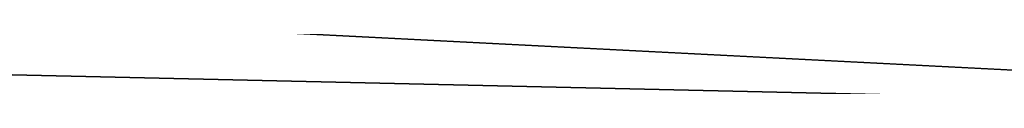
# Model space of a CAD drawing. Extents: x -775 to 775, y -775 to 775.
# Tile 178 of 256: x -0.02342 to -0.01171, y -745.996658 to -745.996118. Entities that reach past the tile are written whole.
import ezdxf

# ---------------------------------------------------------------- set-up
doc = ezdxf.new("R2010")
doc.units = 0
doc.layers.get('0').update_dxf_attribs({"color": 13, "linetype": 'CONTINUOUS'})

# ---------------------------------------------------------------- blocks, each defined once
blk = doc.blocks.new('OBJ_000001')
for p, q in [((-76.179804, -742.105236), (0, -745.997052)), ((-76.179804, -742.105236, 38.999842), (0, -745.997052, 38.999842)), ((0, -745.997052, 2.999988), (-76.179804, -742.105236, 2.999988))]:
    blk.add_line(p, q)
blk = doc.blocks.new('OBJ_000002')
for p, q in [((-34.1758, -745.219774, 6.999972), (0, -745.997052, 6.999972)), ((0, -745.997052, 30.162724), (-34.1758, -745.219774, 30.162724))]:
    blk.add_line(p, q)
blk = doc.blocks.new('SKPE74C')
for name in ['OBJ_000002', 'OBJ_000001']:
    blk.add_blockref(name, (0, 0))

msp = doc.modelspace()

# ---------------------------------------------------------------- block references
msp.add_blockref('SKPE74C', (0, 0))

doc.saveas('drawing.dxf')
